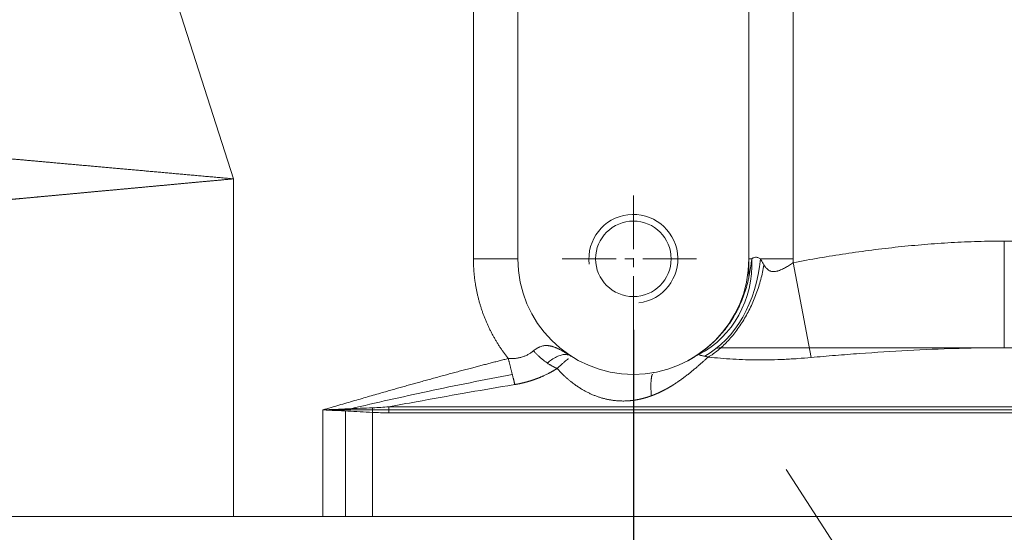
# Model space of a CAD drawing. Header units: millimetres. Extents: x 176 to 9387, y -11044 to -3322.
# Tile 134 of 256: x 6884 to 6995, y -10317 to -10259. Entities that reach past the tile are written whole.
import ezdxf

# ---------------------------------------------------------------- set-up
doc = ezdxf.new("R2010")
doc.units = ezdxf.units.MM
doc.header["$LTSCALE"] = 0.3175
doc.linetypes.add('CENTER2', pattern=[28.575, 19.05, -3.175, 3.175, -3.175])
for name, color, linetype, lineweight in [('1轮廓实线层', 7, 'Continuous', 18), ('2细线层', 4, 'Continuous', 13), ('3中心线层', 1, 'CENTER2', 13), ('7标注层', 4, 'Continuous', 13)]:
    doc.layers.add(name, color=color, linetype=linetype, lineweight=lineweight)
doc.styles.add('PC_TEXTSTYLE', font='ISOCP.SHX', dxfattribs={"width": 0.707, "bigfont": 'GBCBIG.SHX'})
doc.dimstyles.new('GB_LINEAR', dxfattribs={"dimtxt": 3.5, "dimasz": 3.5, "dimexe": 1, "dimexo": 0, "dimgap": 1.5, "dimtad": 1, "dimdsep": 46, "dimtxsty": 'PC_TEXTSTYLE', "dimcen": 0, "dimclrd": 256, "dimclrt": 3, "dimadec": 0, "dimazin": 2, "dimtp": 0.1, "dimtm": 0.1, "dimtfac": 0.71, "dimtdec": 3, "dimtmove": 0, "dimatfit": 3, "dimfxl": 1, "dimtfill": 1, "dimarcsym": 0})

# ---------------------------------------------------------------- blocks, each defined once
blk = doc.blocks.new('*D56')
at = {"layer": '7标注层', "color": 0, "lineweight": -2, "transparency": 16777216}
for p, q in [((6863.38, -10293.87), (6863.38, -10377.87)), ((6953.38, -10293.87), (6953.38, -10377.87))]:
    blk.add_line(p, q, dxfattribs=at)
at = {"layer": '7标注层', "lineweight": -2, "transparency": 16777216}
blk.add_line((6887.88, -10370.87), (6928.88, -10370.87), dxfattribs=at)
at = {"layer": '7标注层', "transparency": 16777216}
for points in [[(6887.88, -10366.79), (6887.88, -10374.96), (6863.38, -10370.87)], [(6928.88, -10374.96), (6928.88, -10366.79), (6953.38, -10370.87)]]:
    blk.add_solid(points, dxfattribs=at)
at = {"layer": 'Defpoints', "color": 0, "transparency": 16777216}
for p in [(6863.38, -10293.87), (6953.38, -10293.87), (6953.38, -10370.87)]:
    blk.add_point(p, dxfattribs=at)
at = {"layer": '7标注层', "color": 3, "transparency": 16777216, "insert": (6908.38, -10348.12), "char_height": 24.5, "attachment_point": 5, "style": 'PC_TEXTSTYLE', "bg_fill": 3, "box_fill_scale": 1.1, "bg_fill_color": 257, "bg_fill_transparency": 0}
blk.add_mtext('90', dxfattribs=at)

msp = doc.modelspace()

# ---------------------------------------------------------------- linework, layer by layer
at = {"layer": '1轮廓实线层'}
for p, q in [((6935.38302, -10285.87479), (6935.38302, -10235.87479)), ((6940.38302, -10285.87479), (6940.38302, -10235.87479)), ((6940.38302, -10285.87479), (6940.38302, -10235.87479)), ((6966.38302, -10235.87479), (6966.38302, -10285.87479)), ((6971.38302, -10235.87479), (6971.38302, -10285.87479)), ((6895.82895, -10237.81686), (6908.38302, -10276.87479)), ((6908.38302, -10314.87479), (6908.38302, -10276.87479)), ((6995.12404, -10295.87479), (6995.12404, -10283.87479)), ((6995.12404, -10283.87479), (7019.58945, -10283.87479)), ((6940.38302, -10285.87479), (6935.38302, -10285.87479)), ((6966.38302, -10285.87479), (6966.38302, -10287.92043)), ((6966.38302, -10285.87479), (6966.71429, -10285.87479)), ((6967.67969, -10285.87479), (6971.38302, -10285.87479)), ((6973.38528, -10296.97814), (6971.37794, -10286.30215)), ((6967.99144, -10295.87479), (7019.58945, -10295.87479)), ((6946.40669, -10296.86221), (6946.4521, -10296.87309)), ((6946.45185, -10296.87293), (6946.45139, -10296.87263)), ((6918.44852, -10314.87479), (6918.44852, -10302.87479)), ((6918.44853, -10302.87479), (6924.03834, -10302.87479)), ((6920.97909, -10314.87479), (6920.97909, -10302.99869)), ((6924.08219, -10302.8748), (7079.73298, -10302.8748)), ((6925.86605, -10302.53059), (7079.82102, -10302.53059)), ((6924.02218, -10314.87479), (6924.02218, -10303.15816)), ((7079.70663, -10303.19943), (6925.85439, -10303.19943)), ((6908.38302, -10314.87479), (6870.40305, -10314.87479)), ((6918.44852, -10314.87479), (6908.38302, -10314.87479)), ((7079.70663, -10314.87479), (6924.02218, -10314.87479))]:
    msp.add_line(p, q, dxfattribs=at)
msp.add_circle((6953.38302, -10285.87479), 4.25, dxfattribs=at)
msp.add_arc((6953.38302, -10285.87479), 13, 180, 0, dxfattribs=at)
for centre, major_axis, ratio, start_param, end_param in [((6955.50934, -10285.87479), (-3.37557, 11.51545), 0.928648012, 3.326243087, 4.44661093), ((6958.79171, -10285.87479), (2.0965, 11.81544), 0.735457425, 3.675186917, 4.842153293), ((6924.20355, -10303.15816), (-0.10179, -1.99741), 0.090566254, 4.455123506, 4.717005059)]:
    msp.add_ellipse(centre, major_axis=major_axis, ratio=ratio, start_param=start_param, end_param=end_param, dxfattribs=at)
for points, degree, knots in [([(6882.12351, -10274.51764), (6882.19381, -10274.52393), (6882.33484, -10274.53655), (6882.54706, -10274.55555), (6882.7606, -10274.57467), (6882.97545, -10274.59391), (6883.19162, -10274.61326), (6883.40911, -10274.63274), (6883.62791, -10274.65234), (6883.84803, -10274.67205), (6884.06947, -10274.69188), (6884.29222, -10274.71184), (6884.51629, -10274.73191), (6884.74168, -10274.75211), (6884.96839, -10274.77242), (6885.19641, -10274.79285), (6885.42576, -10274.8134), (6885.65642, -10274.83407), (6885.8884, -10274.85486), (6886.12171, -10274.87577), (6886.35633, -10274.8968), (6886.59227, -10274.91795), (6886.82953, -10274.93922), (6887.06812, -10274.96061), (6887.30802, -10274.98211), (6887.54924, -10275.00374), (6887.79179, -10275.02549), (6888.03565, -10275.04735), (6888.28084, -10275.06934), (6888.52735, -10275.09144), (6888.77518, -10275.11366), (6889.02433, -10275.13601), (6889.27481, -10275.15847), (6889.5266, -10275.18105), (6889.77972, -10275.20375), (6890.03416, -10275.22658), (6890.28992, -10275.24952), (6890.547, -10275.27258), (6890.80541, -10275.29576), (6891.06514, -10275.31906), (6891.32619, -10275.34248), (6891.58856, -10275.36601), (6891.85225, -10275.38967), (6892.11727, -10275.41345), (6892.38361, -10275.43734), (6892.65127, -10275.46136), (6892.92025, -10275.4855), (6893.19055, -10275.50975), (6893.46217, -10275.53413), (6893.73512, -10275.55862), (6894.00939, -10275.58323), (6894.28497, -10275.60797), (6894.56188, -10275.63282), (6894.84011, -10275.65779), (6895.11966, -10275.68288), (6895.40053, -10275.70809), (6895.68272, -10275.73342), (6895.96623, -10275.75887), (6896.25106, -10275.78444), (6896.53721, -10275.81013), (6896.82468, -10275.83594), (6897.11346, -10275.86187), (6897.40357, -10275.88791), (6897.69499, -10275.91408), (6897.98773, -10275.94037), (6898.28179, -10275.96677), (6898.57716, -10275.9933), (6898.87385, -10276.01994), (6899.17185, -10276.04671), (6899.47117, -10276.07359), (6899.77181, -10276.10059), (6900.07376, -10276.12771), (6900.37702, -10276.15496), (6900.68159, -10276.18232), (6900.98748, -10276.2098), (6901.29468, -10276.2374), (6901.60319, -10276.26512), (6901.91301, -10276.29296), (6902.22414, -10276.32092), (6902.53658, -10276.34899), (6902.85033, -10276.37719), (6903.16539, -10276.40551), (6903.48175, -10276.43395), (6903.79942, -10276.4625), (6904.1184, -10276.49118), (6904.43868, -10276.51997), (6904.76026, -10276.54889), (6905.08315, -10276.57792), (6905.40733, -10276.60707), (6905.73282, -10276.63635), (6906.05961, -10276.66574), (6906.3877, -10276.69525), (6906.71709, -10276.72488), (6907.04777, -10276.75463), (6907.37975, -10276.7845), (6907.71302, -10276.81449), (6908.04759, -10276.8446), (6908.27106, -10276.86472), (6908.38302, -10276.87479)], 3, [0, 0, 0, 0, 0.008086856, 0.016222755, 0.024407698, 0.032641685, 0.040924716, 0.049256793, 0.057637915, 0.066068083, 0.074547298, 0.083075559, 0.091652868, 0.100279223, 0.108954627, 0.117679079, 0.12645258, 0.13527513, 0.144146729, 0.153067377, 0.162037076, 0.171055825, 0.180123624, 0.189240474, 0.198406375, 0.207621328, 0.216885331, 0.226198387, 0.235560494, 0.244971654, 0.254431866, 0.26394113, 0.273499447, 0.283106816, 0.292763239, 0.302468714, 0.312223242, 0.322026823, 0.331879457, 0.341781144, 0.351731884, 0.361731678, 0.371780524, 0.381878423, 0.392025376, 0.402221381, 0.412466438, 0.422760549, 0.433103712, 0.443495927, 0.453937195, 0.464427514, 0.474966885, 0.485555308, 0.496192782, 0.506879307, 0.517614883, 0.528399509, 0.539233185, 0.550115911, 0.561047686, 0.57202851, 0.583058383, 0.594137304, 0.605265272, 0.616442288, 0.627668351, 0.638943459, 0.650267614, 0.661640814, 0.673063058, 0.684534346, 0.696054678, 0.707624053, 0.719242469, 0.730909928, 0.742626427, 0.754391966, 0.766206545, 0.778070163, 0.789982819, 0.801944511, 0.813955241, 0.826015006, 0.838123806, 0.85028164, 0.862488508, 0.874744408, 0.887049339, 0.899403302, 0.911806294, 0.924258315, 0.936759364, 0.949309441, 0.961908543, 0.974556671, 0.987253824, 1, 1, 1, 1]), ([(6908.38302, -10276.87479), (6908.31047, -10276.88151), (6908.16559, -10276.89492), (6907.94862, -10276.915), (6907.73233, -10276.93502), (6907.51671, -10276.95498), (6907.30176, -10276.97488), (6907.0875, -10276.99471), (6906.87391, -10277.01447), (6906.661, -10277.03418), (6906.44877, -10277.05382), (6906.23721, -10277.0734), (6906.02634, -10277.09291), (6905.81614, -10277.11236), (6905.60663, -10277.13175), (6905.39779, -10277.15107), (6905.18963, -10277.17033), (6904.98215, -10277.18953), (6904.77536, -10277.20866), (6904.56924, -10277.22773), (6904.36381, -10277.24674), (6904.15905, -10277.26568), (6903.95498, -10277.28456), (6903.75159, -10277.30338), (6903.54888, -10277.32214), (6903.34685, -10277.34083), (6903.14551, -10277.35945), (6902.94484, -10277.37802), (6902.74486, -10277.39652), (6902.54557, -10277.41495), (6902.34695, -10277.43333), (6902.14902, -10277.45164), (6901.95177, -10277.46989), (6901.75521, -10277.48807), (6901.55933, -10277.50619), (6901.36413, -10277.52425), (6901.16962, -10277.54224), (6900.97579, -10277.56017), (6900.78265, -10277.57804), (6900.59019, -10277.59584), (6900.39841, -10277.61358), (6900.20732, -10277.63126), (6900.01692, -10277.64887), (6899.8272, -10277.66642), (6899.63816, -10277.68391), (6899.44981, -10277.70133), (6899.26215, -10277.71869), (6899.07517, -10277.73599), (6898.88887, -10277.75322), (6898.70326, -10277.77039), (6898.51834, -10277.7875), (6898.33411, -10277.80455), (6898.15056, -10277.82153), (6897.96769, -10277.83844), (6897.78551, -10277.8553), (6897.60402, -10277.87209), (6897.42321, -10277.88881), (6897.2431, -10277.90548), (6897.06366, -10277.92208), (6896.88492, -10277.93861), (6896.70685, -10277.95509), (6896.52948, -10277.9715), (6896.35279, -10277.98784), (6896.17679, -10278.00413), (6896.00148, -10278.02035), (6895.82685, -10278.03651), (6895.65291, -10278.0526), (6895.47966, -10278.06863), (6895.30709, -10278.0846), (6895.13521, -10278.1005), (6894.96402, -10278.11634), (6894.79351, -10278.13212), (6894.62369, -10278.14783), (6894.45456, -10278.16348), (6894.28611, -10278.17907), (6894.11835, -10278.19459), (6893.95128, -10278.21005), (6893.7849, -10278.22545), (6893.6192, -10278.24078), (6893.45419, -10278.25605), (6893.28986, -10278.27126), (6893.12622, -10278.2864), (6892.96327, -10278.30148), (6892.80101, -10278.3165), (6892.63943, -10278.33145), (6892.47854, -10278.34634), (6892.31833, -10278.36117), (6892.15881, -10278.37593), (6891.99998, -10278.39063), (6891.84184, -10278.40527), (6891.68438, -10278.41984), (6891.52761, -10278.43435), (6891.37152, -10278.4488), (6891.21612, -10278.46318), (6891.06141, -10278.4775), (6890.90738, -10278.49176), (6890.75404, -10278.50595), (6890.60139, -10278.52008), (6890.44942, -10278.53415), (6890.29814, -10278.54815), (6890.14754, -10278.56209), (6889.99763, -10278.57597), (6889.8484, -10278.58978), (6889.69987, -10278.60353), (6889.55201, -10278.61722), (6889.40484, -10278.63084), (6889.25836, -10278.6444), (6889.11256, -10278.6579), (6888.96745, -10278.67133), (6888.82302, -10278.6847), (6888.67928, -10278.69801), (6888.53623, -10278.71125), (6888.39385, -10278.72443), (6888.25217, -10278.73755), (6888.11116, -10278.7506), (6887.97085, -10278.76359), (6887.83121, -10278.77652), (6887.69226, -10278.78938), (6887.554, -10278.80218), (6887.41642, -10278.81492), (6887.27952, -10278.82759), (6887.14331, -10278.8402), (6887.00778, -10278.85275), (6886.87294, -10278.86523), (6886.73878, -10278.87765), (6886.6053, -10278.89001), (6886.4725, -10278.9023), (6886.34039, -10278.91453), (6886.20897, -10278.9267), (6886.07822, -10278.9388), (6885.94816, -10278.95084), (6885.81878, -10278.96282), (6885.69008, -10278.97473), (6885.56207, -10278.98658), (6885.43474, -10278.99836), (6885.30809, -10279.01009), (6885.18212, -10279.02175), (6885.05684, -10279.03334), (6884.93223, -10279.04488), (6884.80831, -10279.05635), (6884.68507, -10279.06775), (6884.56251, -10279.0791), (6884.44064, -10279.09038), (6884.31944, -10279.10159), (6884.19893, -10279.11275), (6884.07909, -10279.12384), (6883.95994, -10279.13486), (6883.84147, -10279.14582), (6883.72367, -10279.15672), (6883.60656, -10279.16756), (6883.49013, -10279.17833), (6883.37438, -10279.18904), (6883.25931, -10279.19969), (6883.14491, -10279.21027), (6883.0312, -10279.22079), (6882.91817, -10279.23125), (6882.80582, -10279.24164), (6882.69414, -10279.25197), (6882.58315, -10279.26224), (6882.47283, -10279.27244), (6882.36319, -10279.28258), (6882.25423, -10279.29266), (6882.18182, -10279.29935), (6882.14573, -10279.30269)], 3, [0, 0, 0, 0, 0.008263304, 0.016500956, 0.024712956, 0.032899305, 0.041060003, 0.049195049, 0.057304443, 0.065388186, 0.073446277, 0.081478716, 0.089485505, 0.097466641, 0.105422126, 0.11335196, 0.121256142, 0.129134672, 0.136987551, 0.144814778, 0.152616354, 0.160392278, 0.16814255, 0.175867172, 0.183566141, 0.191239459, 0.198887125, 0.20650914, 0.214105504, 0.221676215, 0.229221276, 0.236740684, 0.244234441, 0.251702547, 0.259145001, 0.266561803, 0.273952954, 0.281318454, 0.288658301, 0.295972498, 0.303261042, 0.310523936, 0.317761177, 0.324972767, 0.332158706, 0.339318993, 0.346453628, 0.353562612, 0.360645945, 0.367703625, 0.374735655, 0.381742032, 0.388722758, 0.395677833, 0.402607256, 0.409511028, 0.416389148, 0.423241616, 0.430068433, 0.436869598, 0.443645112, 0.450394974, 0.457119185, 0.463817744, 0.470490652, 0.477137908, 0.483759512, 0.490355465, 0.496925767, 0.503470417, 0.509989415, 0.516482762, 0.522950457, 0.529392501, 0.535808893, 0.542199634, 0.548564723, 0.55490416, 0.561217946, 0.567506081, 0.573768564, 0.580005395, 0.586216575, 0.592402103, 0.59856198, 0.604696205, 0.610804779, 0.616887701, 0.622944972, 0.628976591, 0.634982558, 0.640962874, 0.646917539, 0.652846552, 0.658749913, 0.664627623, 0.670479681, 0.676306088, 0.682106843, 0.687881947, 0.693631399, 0.6993552, 0.705053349, 0.710725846, 0.716372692, 0.721993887, 0.72758943, 0.733159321, 0.738703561, 0.744222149, 0.749715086, 0.755182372, 0.760624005, 0.766039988, 0.771430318, 0.776794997, 0.782134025, 0.787447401, 0.792735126, 0.797997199, 0.80323362, 0.80844439, 0.813629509, 0.818788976, 0.823922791, 0.829030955, 0.834113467, 0.839170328, 0.844201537, 0.849207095, 0.854187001, 0.859141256, 0.864069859, 0.868972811, 0.873850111, 0.87870176, 0.883527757, 0.888328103, 0.893102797, 0.897851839, 0.90257523, 0.90727297, 0.911945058, 0.916591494, 0.921212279, 0.925807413, 0.930376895, 0.934920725, 0.939438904, 0.943931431, 0.948398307, 0.952839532, 0.957255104, 0.961645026, 0.966009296, 0.970347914, 0.974660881, 0.978948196, 0.98320986, 0.987445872, 0.991656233, 0.995840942, 1, 1, 1, 1]), ([(6971.37796, -10286.30214), (6973.33977, -10285.93328), (6975.3051, -10285.59878), (6979.24377, -10285.00826), (6981.21711, -10284.75221), (6984.18403, -10284.43567), (6985.17416, -10284.34142), (6987.15689, -10284.17719), (6988.14949, -10284.10719), (6990.13737, -10283.99337), (6991.13265, -10283.94954), (6993.12611, -10283.89026), (6994.12429, -10283.87479), (6995.12404, -10283.87479)], 3, [0, 0, 0, 0, 0.25, 0.25, 0.5, 0.5, 0.625, 0.625, 0.75, 0.75, 0.875, 0.875, 1, 1, 1, 1]), ([(6939.30684, -10297.09358), (6938.36763, -10295.91502), (6937.63757, -10294.59723), (6936.89711, -10293.26067), (6935.88778, -10290.3751), (6935.63352, -10288.86736), (6935.38311, -10287.38234), (6935.38302, -10285.87479)], 2, [0, 0, 0, 0.25, 0.25, 0.5, 0.75, 0.75, 1, 1, 1]), ([(6959.45674, -10297.3687), (6959.46084, -10297.36653), (6959.46698, -10297.36328), (6959.47415, -10297.35949), (6959.47722, -10297.35786), (6959.47927, -10297.35677), (6959.4803, -10297.35622), (6959.4896, -10297.35128), (6959.49788, -10297.34687), (6959.52269, -10297.33363), (6959.53921, -10297.32476), (6959.58869, -10297.29807), (6959.62159, -10297.28015), (6959.71998, -10297.22599), (6959.78518, -10297.18938), (6959.97962, -10297.07801), (6960.10769, -10297.00174), (6960.48728, -10296.76691), (6960.73419, -10296.60235), (6961.21589, -10296.25747), (6961.68546, -10295.89682), (6962.13079, -10295.50474), (6962.4556, -10295.19877), (6962.6157, -10295.0428), (6962.77232, -10294.88232), (6962.87595, -10294.77433), (6962.92742, -10294.71977), (6963.18218, -10294.44515), (6963.37746, -10294.2198), (6963.75141, -10293.7582), (6964.10878, -10293.28569), (6964.43353, -10292.7918), (6964.74208, -10292.28736), (6964.88825, -10292.02985), (6965.09532, -10291.63569), (6965.1958, -10291.43663), (6965.29168, -10291.23461), (6965.35458, -10291.09927), (6965.38554, -10291.03121), (6965.53741, -10290.6901), (6965.64944, -10290.41479), (6965.85544, -10289.85972), (6965.9494, -10289.57996), (6966.12009, -10289.01647), (6966.19681, -10288.73274), (6966.29983, -10288.30472), (6966.33217, -10288.16165), (6966.39306, -10287.87485), (6966.42161, -10287.73112), (6966.47526, -10287.44323), (6966.50037, -10287.29906), (6966.54767, -10287.01062), (6966.56986, -10286.86635), (6966.6017, -10286.6503), (6966.61206, -10286.57842), (6966.63246, -10286.43535), (6966.6425, -10286.36412), (6966.66254, -10286.22249), (6966.67255, -10286.15209), (6966.69295, -10286.01244), (6966.70334, -10285.9432), (6966.71429, -10285.87479)], 3, [0, 0, 0, 0, 0.000976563, 0.001464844, 0.001708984, 0.001708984, 0.001953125, 0.001953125, 0.00390625, 0.00390625, 0.0078125, 0.0078125, 0.015625, 0.015625, 0.03125, 0.03125, 0.0625, 0.0625, 0.125, 0.125, 0.1875, 0.25, 0.25, 0.28125, 0.296875, 0.296875, 0.3125, 0.3125, 0.375, 0.375, 0.4375, 0.5, 0.5, 0.5625, 0.5625, 0.59375, 0.609375, 0.609375, 0.625, 0.625, 0.6875, 0.6875, 0.75, 0.75, 0.8125, 0.8125, 0.84375, 0.84375, 0.875, 0.875, 0.90625, 0.90625, 0.9375, 0.9375, 0.953125, 0.953125, 0.96875, 0.96875, 0.984375, 0.984375, 1, 1, 1, 1]), ([(6966.71429, -10285.87479), (6966.74114, -10285.84803), (6966.76976, -10285.82337), (6966.81557, -10285.79049), (6966.83132, -10285.78021), (6966.86384, -10285.76117), (6966.88063, -10285.7524), (6966.96664, -10285.71295), (6967.04219, -10285.69536), (6967.14545, -10285.69347), (6967.17709, -10285.69441), (6967.20975, -10285.69766), (6967.23174, -10285.70036), (6967.24287, -10285.70197), (6967.29881, -10285.7113), (6967.34448, -10285.72283), (6967.48404, -10285.76891), (6967.58044, -10285.81491), (6967.67969, -10285.87479)], 3, [0, 0, 0, 0, 0.125, 0.125, 0.1875, 0.1875, 0.25, 0.25, 0.5, 0.5, 0.5625, 0.59375, 0.59375, 0.625, 0.625, 0.75, 0.75, 1, 1, 1, 1]), ([(6967.67969, -10285.87479), (6967.74797, -10285.98367), (6967.81524, -10286.09589), (6967.94875, -10286.32482), (6968.01499, -10286.44157), (6968.08096, -10286.56009)], 3, [0, 0, 0, 0, 0.5, 0.5, 1, 1, 1, 1]), ([(6968.08096, -10286.56008), (6968.1191, -10286.62859), (6968.15953, -10286.69474), (6968.24658, -10286.82101), (6968.29319, -10286.88114), (6968.3694, -10286.96549), (6968.39594, -10286.99269), (6968.45071, -10287.04414), (6968.479, -10287.06847), (6968.56683, -10287.13694), (6968.62935, -10287.17656), (6968.71346, -10287.21738), (6968.73063, -10287.22513), (6968.76526, -10287.23958), (6968.81766, -10287.25973), (6968.94318, -10287.29622), (6969.05627, -10287.31009), (6969.15352, -10287.31272), (6969.1731, -10287.3128), (6969.21216, -10287.31209), (6969.27076, -10287.30977), (6969.32937, -10287.30385), (6969.44667, -10287.28779), (6969.52494, -10287.27145), (6969.62298, -10287.2454), (6969.6426, -10287.23991), (6969.68186, -10287.22838), (6969.70151, -10287.22234), (6969.7602, -10287.20356), (6969.79905, -10287.19013), (6969.91491, -10287.14748), (6969.99123, -10287.1159), (6970.14255, -10287.0479), (6970.21755, -10287.01148), (6970.3666, -10286.93478), (6970.44065, -10286.89451), (6970.55122, -10286.83179), (6970.58802, -10286.81048), (6970.66137, -10286.76723), (6970.7709, -10286.70147), (6970.8792, -10286.63339), (6971.09459, -10286.49486), (6971.2366, -10286.39935), (6971.37794, -10286.30215)], 3, [0, 0, 0, 0, 0.0625, 0.0625, 0.125, 0.125, 0.15625, 0.15625, 0.1875, 0.1875, 0.25, 0.25, 0.265625, 0.265625, 0.28125, 0.3125, 0.375, 0.375, 0.390625, 0.390625, 0.40625, 0.4375, 0.4375, 0.5, 0.5, 0.515625, 0.515625, 0.53125, 0.53125, 0.5625, 0.5625, 0.625, 0.625, 0.6875, 0.6875, 0.75, 0.75, 0.78125, 0.78125, 0.8125, 0.875, 0.875, 1, 1, 1, 1]), ([(6961.81634, -10296.92856), (6962.18807, -10296.7046), (6962.55453, -10296.44559), (6963.26975, -10295.86253), (6963.61852, -10295.53848), (6964.29155, -10294.83165), (6964.61581, -10294.44888), (6965.23351, -10293.63209), (6965.52694, -10293.19808), (6966.07725, -10292.28728), (6966.33412, -10291.81049), (6966.80629, -10290.82346), (6967.02158, -10290.31322), (6967.40639, -10289.26922), (6967.5759, -10288.73548), (6967.86584, -10287.65492), (6967.98626, -10287.1081), (6968.08096, -10286.56009)], 3, [0, 0, 0, 0, 0.125, 0.125, 0.25, 0.25, 0.375, 0.375, 0.5, 0.5, 0.625, 0.625, 0.75, 0.75, 0.875, 0.875, 1, 1, 1, 1]), ([(6942.14172, -10296.22621), (6942.05734, -10296.29649), (6941.96807, -10296.36461), (6941.77985, -10296.49473), (6941.68088, -10296.55671), (6941.47364, -10296.67277), (6941.36535, -10296.72682), (6941.14009, -10296.82539), (6941.02312, -10296.8699), (6940.78143, -10296.94802), (6940.65673, -10296.98164), (6940.40074, -10297.03699), (6940.26947, -10297.05875), (6940.00175, -10297.0899), (6939.8653, -10297.09928), (6939.58858, -10297.10567), (6939.44831, -10297.10264), (6939.30684, -10297.09358)], 3, [0, 0, 0, 0, 0.125, 0.125, 0.25, 0.25, 0.375, 0.375, 0.5, 0.5, 0.625, 0.625, 0.75, 0.75, 0.875, 0.875, 1, 1, 1, 1]), ([(6946.22781, -10296.73224), (6946.21578, -10296.72472), (6946.18944, -10296.70827), (6946.14885, -10296.68299), (6946.10606, -10296.65642), (6946.0634, -10296.63001), (6946.02087, -10296.60378), (6945.97848, -10296.57772), (6945.9362, -10296.55185), (6945.89406, -10296.52617), (6945.85203, -10296.5007), (6945.81013, -10296.47542), (6945.76834, -10296.45036), (6945.72668, -10296.42552), (6945.65754, -10296.38455), (6945.56142, -10296.32837), (6945.43888, -10296.2585), (6945.31756, -10296.19128), (6945.19931, -10296.12795), (6945.08537, -10296.06909), (6944.97709, -10296.01527), (6944.87412, -10295.9663), (6944.77198, -10295.92014), (6944.66948, -10295.87653), (6944.56527, -10295.83513), (6944.46269, -10295.7975), (6944.3617, -10295.76368), (6944.26224, -10295.73372), (6944.16428, -10295.70766), (6944.06777, -10295.68555), (6943.97267, -10295.66739), (6943.87897, -10295.65321), (6943.78664, -10295.64303), (6943.65753, -10295.63429), (6943.49204, -10295.63487), (6943.29051, -10295.65651), (6943.09172, -10295.6993), (6942.94798, -10295.74628), (6942.85822, -10295.78181), (6942.82108, -10295.79733), (6942.78388, -10295.81371), (6942.74661, -10295.83096), (6942.70928, -10295.84906), (6942.67187, -10295.86803), (6942.6344, -10295.88787), (6942.59686, -10295.90858), (6942.55925, -10295.93016), (6942.52157, -10295.95262), (6942.48383, -10295.97597), (6942.44603, -10296.0002), (6942.40816, -10296.02531), (6942.37023, -10296.05131), (6942.33225, -10296.07821), (6942.29422, -10296.10599), (6942.25614, -10296.13468), (6942.21801, -10296.16427), (6942.17984, -10296.19471), (6942.15445, -10296.21569), (6942.14172, -10296.22621)], 3, [0, 0, 0, 0, 0.008523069, 0.018693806, 0.02885433, 0.039004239, 0.04914321, 0.059270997, 0.069387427, 0.079492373, 0.089585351, 0.099665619, 0.109732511, 0.119785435, 0.129823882, 0.159841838, 0.189668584, 0.219300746, 0.248730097, 0.276555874, 0.303103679, 0.328371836, 0.35235841, 0.378418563, 0.404066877, 0.429306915, 0.45414337, 0.478579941, 0.502621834, 0.526276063, 0.549551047, 0.572454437, 0.594993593, 0.617177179, 0.666925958, 0.71588122, 0.764166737, 0.811910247, 0.8209859, 0.830090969, 0.839226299, 0.848392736, 0.857591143, 0.866822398, 0.876087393, 0.885387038, 0.894722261, 0.904094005, 0.913503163, 0.922950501, 0.932436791, 0.941962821, 0.951529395, 0.961137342, 0.970787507, 0.980480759, 0.990217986, 1, 1, 1, 1]), ([(6963.23209, -10295.88234), (6963.27993, -10295.88132), (6963.3284, -10295.88044), (6963.97352, -10295.8703), (6964.63355, -10295.87597), (6966.07111, -10295.87879), (6966.8164, -10295.87598), (6967.64757, -10295.87488), (6967.70634, -10295.87483), (6967.76517, -10295.8748)], 3, [0, 0, 0, 0, 0.038149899, 0.038149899, 0.501480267, 0.501480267, 0.964810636, 0.964810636, 1, 1, 1, 1]), ([(6995.12404, -10295.87479), (6994.22156, -10295.87479), (6993.31879, -10295.88225), (6991.51259, -10295.9105), (6990.60915, -10295.93129), (6987.89766, -10296.01164), (6986.08844, -10296.08912), (6982.46615, -10296.28325), (6980.65307, -10296.39993), (6977.93009, -10296.5994), (6977.02188, -10296.66998), (6975.20425, -10296.81862), (6974.29494, -10296.89668), (6973.38528, -10296.97814)], 3, [0, 0, 0, 0, 0.125, 0.125, 0.25, 0.25, 0.5, 0.5, 0.75, 0.75, 0.875, 0.875, 1, 1, 1, 1]), ([(6918.44852, -10302.87479), (6924.61911, -10301.05609), (6929.4703, -10299.70843), (6934.71506, -10298.25144), (6939.30684, -10297.09358)], 2, [0, 0, 0, 0.5, 0.5, 1, 1, 1]), ([(6946.44725, -10296.87004), (6946.38561, -10296.83149), (6946.32143, -10296.79694), (6946.19016, -10296.73818), (6946.12203, -10296.71369), (6945.91353, -10296.65698), (6945.76904, -10296.64124), (6945.46407, -10296.65461), (6945.30223, -10296.6842), (6944.96461, -10296.79002), (6944.78965, -10296.86557), (6944.42445, -10297.06331), (6944.23274, -10297.18685), (6943.92678, -10297.41371), (6943.81308, -10297.50415), (6943.69823, -10297.60165)], 3, [0, 0, 0, 0, 0.087451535, 0.087451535, 0.177216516, 0.177216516, 0.356746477, 0.356746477, 0.536276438, 0.536276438, 0.7158064, 0.7158064, 0.895336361, 0.895336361, 1, 1, 1, 1]), ([(6944.80852, -10298.21468), (6944.82481, -10298.19926), (6944.94287, -10298.08789), (6945.15218, -10297.89478), (6945.41773, -10297.65743), (6945.65606, -10297.4501), (6945.86833, -10297.26965), (6945.9946, -10297.16441), (6946.05463, -10297.11485), (6946.06167, -10297.10905)], 3, [0, 0, 0, 0, 0.029486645, 0.214748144, 0.395626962, 0.57886094, 0.76960244, 0.972517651, 1, 1, 1, 1]), ([(6946.4521, -10296.87309), (6946.43752, -10296.8639), (6946.40837, -10296.84553), (6946.36479, -10296.81811), (6946.32133, -10296.79081), (6946.27801, -10296.76364), (6946.24686, -10296.74415), (6946.23015, -10296.7337), (6946.22781, -10296.73224)], 3, [0, 0, 0, 0, 0.193972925, 0.387829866, 0.581553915, 0.775129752, 0.968543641, 1, 1, 1, 1]), ([(6955.40604, -10301.29043), (6955.41735, -10301.2863), (6955.44003, -10301.278), (6955.47408, -10301.26538), (6955.50823, -10301.2526), (6955.54249, -10301.23964), (6955.57686, -10301.2265), (6955.61133, -10301.2132), (6955.6459, -10301.19971), (6955.68058, -10301.18605), (6955.71537, -10301.17222), (6955.75026, -10301.1582), (6955.78525, -10301.14401), (6955.82034, -10301.12964), (6955.85554, -10301.11509), (6955.89084, -10301.10035), (6955.92624, -10301.08544), (6955.96174, -10301.07034), (6955.99735, -10301.05506), (6956.03305, -10301.0396), (6956.06886, -10301.02395), (6956.10477, -10301.00812), (6956.14078, -10300.9921), (6956.17689, -10300.97589), (6956.21309, -10300.9595), (6956.2494, -10300.94291), (6956.28581, -10300.92614), (6956.32231, -10300.90917), (6956.35891, -10300.89202), (6956.39562, -10300.87467), (6956.43241, -10300.85714), (6956.46931, -10300.8394), (6956.5063, -10300.82148), (6956.54339, -10300.80336), (6956.58057, -10300.78504), (6956.61785, -10300.76653), (6956.65522, -10300.74782), (6956.69269, -10300.72892), (6956.73025, -10300.70982), (6956.76791, -10300.69052), (6956.80566, -10300.67101), (6956.8435, -10300.65131), (6956.88143, -10300.63141), (6956.91945, -10300.61131), (6956.95756, -10300.591), (6956.99577, -10300.57049), (6957.03406, -10300.54978), (6957.07244, -10300.52887), (6957.11091, -10300.50774), (6957.14947, -10300.48642), (6957.18812, -10300.46488), (6957.22685, -10300.44314), (6957.26566, -10300.4212), (6957.30456, -10300.39904), (6957.34355, -10300.37668), (6957.38262, -10300.3541), (6957.42177, -10300.33132), (6957.461, -10300.30833), (6957.50032, -10300.28513), (6957.53971, -10300.26171), (6957.57918, -10300.23809), (6957.61873, -10300.21425), (6957.65836, -10300.1902), (6957.69806, -10300.16594), (6957.73784, -10300.14147), (6957.77769, -10300.11678), (6957.81762, -10300.09188), (6957.85762, -10300.06677), (6957.89768, -10300.04144), (6957.93782, -10300.01589), (6957.97803, -10299.99014), (6958.00744, -10299.97114), (6958.0292, -10299.9571), (6958.04631, -10299.94606), (6958.07262, -10299.92903), (6958.10811, -10299.90599), (6958.15276, -10299.87685), (6958.23644, -10299.82195), (6958.3519, -10299.74498), (6958.47876, -10299.65816), (6958.58901, -10299.58105), (6958.69067, -10299.50882), (6958.84738, -10299.39562), (6959.00505, -10299.27911), (6959.19004, -10299.13966), (6959.35134, -10299.01665), (6959.52904, -10298.8781), (6959.68857, -10298.7515), (6959.83026, -10298.63726), (6959.95448, -10298.53577), (6960.06162, -10298.4473), (6960.23675, -10298.30171), (6960.47245, -10298.10294), (6960.7571, -10297.85786), (6961.02348, -10297.62538), (6961.27595, -10297.4036), (6961.51709, -10297.19103), (6961.67335, -10297.05356), (6961.75765, -10296.97979), (6961.77734, -10296.96257), (6961.79695, -10296.94546), (6961.80994, -10296.93414), (6961.81643, -10296.92849)], 3, [0, 0, 0, 0, 0.004229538, 0.008476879, 0.012742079, 0.017025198, 0.021326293, 0.025645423, 0.029982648, 0.034338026, 0.038711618, 0.043103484, 0.047513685, 0.051942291, 0.056389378, 0.060855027, 0.065339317, 0.069842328, 0.074364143, 0.078904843, 0.083464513, 0.088043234, 0.092641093, 0.097258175, 0.101894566, 0.106550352, 0.111225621, 0.115920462, 0.120634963, 0.125369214, 0.130123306, 0.134897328, 0.139691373, 0.144505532, 0.149339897, 0.154194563, 0.159069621, 0.163965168, 0.168881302, 0.173818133, 0.178775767, 0.183754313, 0.188753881, 0.193774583, 0.198816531, 0.203879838, 0.208964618, 0.214070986, 0.21919906, 0.224348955, 0.22952079, 0.234714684, 0.239930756, 0.245169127, 0.250429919, 0.255713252, 0.26101925, 0.266348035, 0.271699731, 0.277074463, 0.282472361, 0.287893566, 0.293338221, 0.29880647, 0.30429846, 0.309814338, 0.315354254, 0.320918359, 0.326506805, 0.332119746, 0.337757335, 0.343419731, 0.344532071, 0.346939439, 0.350644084, 0.35564951, 0.361960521, 0.3695833, 0.391235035, 0.411418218, 0.424597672, 0.439576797, 0.456377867, 0.494571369, 0.511029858, 0.541498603, 0.569599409, 0.595275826, 0.618473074, 0.639136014, 0.657213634, 0.67266142, 0.728733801, 0.780884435, 0.828902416, 0.88159536, 0.932586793, 0.981747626, 0.986308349, 0.990870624, 0.995434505, 1, 1, 1, 1]), ([(6959.4568, -10297.36867), (6959.5882, -10297.2988), (6959.89019, -10297.13408), (6960.37999, -10296.84463), (6960.81462, -10296.56606), (6960.96096, -10296.46882), (6960.97094, -10296.46359), (6960.97015, -10296.46432)], 3, [0, 0, 0, 0, 0.166719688, 0.399388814, 0.710749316, 0.939863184, 1, 1, 1, 1]), ([(6960.81622, -10296.68609), (6960.8148, -10296.68512), (6960.81343, -10296.68415), (6960.80654, -10296.67902), (6960.80203, -10296.67478), (6960.79144, -10296.66194), (6960.78823, -10296.65318), (6960.78665, -10296.63579), (6960.78826, -10296.62716), (6960.79094, -10296.61894)], 3, [0, 0, 0, 0, 0.044898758, 0.044898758, 0.235919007, 0.235919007, 0.617959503, 0.617959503, 1, 1, 1, 1]), ([(6961.40653, -10296.83196), (6961.3485, -10296.81964), (6961.29373, -10296.80842), (6961.19135, -10296.78767), (6961.14374, -10296.77814), (6961.07832, -10296.76465), (6961.05751, -10296.76028), (6961.01802, -10296.75173), (6960.99929, -10296.74754), (6960.94698, -10296.73522), (6960.91716, -10296.72733), (6960.88568, -10296.71733), (6960.87942, -10296.71523), (6960.87351, -10296.71313)], 3, [0, 0, 0, 0, 0.23444607, 0.23444607, 0.468892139, 0.468892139, 0.586115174, 0.586115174, 0.703338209, 0.703338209, 0.937784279, 0.937784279, 1, 1, 1, 1]), ([(6961.81634, -10296.92856), (6961.74287, -10296.90937), (6961.67179, -10296.89186), (6961.53495, -10296.8598), (6961.4692, -10296.84526), (6961.40653, -10296.83196)], 3, [0, 0, 0, 0, 0.5, 0.5, 1, 1, 1, 1]), ([(6973.38528, -10296.97814), (6972.88174, -10297.02323), (6972.3803, -10297.06344), (6971.63084, -10297.11554), (6971.38144, -10297.13154), (6970.88366, -10297.16065), (6970.63547, -10297.17376), (6969.89291, -10297.20858), (6969.40055, -10297.2258), (6968.42102, -10297.24761), (6967.93386, -10297.25221), (6967.20704, -10297.24938), (6966.96542, -10297.24681), (6966.48353, -10297.23842), (6966.24314, -10297.2326), (6965.52532, -10297.21029), (6965.05099, -10297.18897), (6964.11114, -10297.13406), (6963.64563, -10297.10047), (6962.72393, -10297.02224), (6962.26775, -10296.97759), (6961.81647, -10296.9284)], 3, [0, 0, 0, 0, 0.125, 0.125, 0.1875, 0.1875, 0.25, 0.25, 0.375, 0.375, 0.5, 0.5, 0.5625, 0.5625, 0.625, 0.625, 0.75, 0.75, 0.875, 0.875, 1, 1, 1, 1]), ([(6940.04491, -10300.02063), (6940.06303, -10300.0176), (6940.09927, -10300.01154), (6940.15363, -10300.00216), (6940.208, -10299.99258), (6940.26239, -10299.98277), (6940.31679, -10299.97273), (6940.37121, -10299.96246), (6940.42562, -10299.95195), (6940.48004, -10299.94121), (6940.53446, -10299.93023), (6940.58888, -10299.91902), (6940.64329, -10299.90756), (6940.69769, -10299.89586), (6940.75207, -10299.88393), (6940.80644, -10299.87175), (6940.86079, -10299.85934), (6940.91511, -10299.84668), (6940.96941, -10299.83378), (6941.02368, -10299.82065), (6941.07791, -10299.80727), (6941.13211, -10299.79365), (6941.18626, -10299.77979), (6941.24037, -10299.76568), (6941.29442, -10299.75133), (6941.34843, -10299.73674), (6941.40238, -10299.7219), (6941.45626, -10299.70682), (6941.51009, -10299.69149), (6941.56384, -10299.67593), (6941.61753, -10299.66012), (6941.67114, -10299.64408), (6941.72467, -10299.6278), (6941.77813, -10299.61128), (6941.83149, -10299.59454), (6941.88477, -10299.57756), (6941.93796, -10299.56035), (6941.99105, -10299.54291), (6942.04403, -10299.52524), (6942.09692, -10299.50735), (6942.14969, -10299.48923), (6942.20235, -10299.47089), (6942.25489, -10299.45233), (6942.30732, -10299.43356), (6942.35962, -10299.41457), (6942.41181, -10299.39536), (6942.46386, -10299.37595), (6942.51578, -10299.35633), (6942.56758, -10299.33651), (6942.61924, -10299.31649), (6942.67075, -10299.29627), (6942.72213, -10299.27586), (6942.79124, -10299.24806), (6942.88001, -10299.21177), (6942.99019, -10299.16569), (6943.10579, -10299.11605), (6943.22653, -10299.06269), (6943.35706, -10299.00323), (6943.49234, -10298.93944), (6943.62769, -10298.87345), (6943.75404, -10298.81009), (6943.85369, -10298.75894), (6943.93007, -10298.71913), (6943.98625, -10298.68949), (6944.04289, -10298.65927), (6944.09996, -10298.62846), (6944.15743, -10298.59707), (6944.21529, -10298.56509), (6944.27349, -10298.53254), (6944.33201, -10298.49941), (6944.39084, -10298.46572), (6944.44994, -10298.43146), (6944.50928, -10298.39665), (6944.56885, -10298.36129), (6944.62862, -10298.32539), (6944.68854, -10298.28896), (6944.74864, -10298.25202), (6944.78849, -10298.22717), (6944.80852, -10298.21468)], 3, [0, 0, 0, 0, 0.01053581, 0.021080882, 0.031634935, 0.042197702, 0.052768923, 0.063348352, 0.073935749, 0.084530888, 0.095133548, 0.105743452, 0.116360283, 0.126983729, 0.137613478, 0.148249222, 0.158890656, 0.169537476, 0.180189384, 0.19084608, 0.20150727, 0.212172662, 0.222841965, 0.233514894, 0.244191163, 0.254870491, 0.265552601, 0.276237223, 0.286924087, 0.297612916, 0.308303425, 0.318995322, 0.329688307, 0.340382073, 0.351076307, 0.361770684, 0.372464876, 0.383158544, 0.393851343, 0.40454292, 0.415232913, 0.425920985, 0.436606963, 0.447290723, 0.457972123, 0.468651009, 0.479327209, 0.490000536, 0.500670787, 0.511337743, 0.52200117, 0.532660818, 0.543316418, 0.565123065, 0.588239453, 0.612646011, 0.638321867, 0.665243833, 0.696576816, 0.726189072, 0.754111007, 0.780375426, 0.792886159, 0.805566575, 0.818415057, 0.831429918, 0.844609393, 0.857951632, 0.871454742, 0.885117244, 0.898937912, 0.912915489, 0.927048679, 0.941336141, 0.955776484, 0.970368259, 0.985109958, 1, 1, 1, 1]), ([(6944.80852, -10298.21467), (6944.824, -10298.23223), (6944.85471, -10298.26707), (6944.9013, -10298.31916), (6944.94778, -10298.37057), (6944.99417, -10298.4213), (6945.04042, -10298.47132), (6945.08651, -10298.52063), (6945.1324, -10298.56921), (6945.17808, -10298.61704), (6945.22351, -10298.66412), (6945.26867, -10298.71043), (6945.31352, -10298.75596), (6945.35806, -10298.80071), (6945.40224, -10298.84466), (6945.44606, -10298.88782), (6945.48949, -10298.93017), (6945.5325, -10298.9717), (6945.57508, -10299.01243), (6945.61721, -10299.05233), (6945.65888, -10299.09142), (6945.70005, -10299.12967), (6945.8044, -10299.22572), (6945.97326, -10299.37646), (6946.21083, -10299.57762), (6946.44739, -10299.76762), (6946.68187, -10299.94623), (6946.95126, -10300.14062), (6947.25708, -10300.34703), (6947.6007, -10300.56076), (6947.93897, -10300.75382), (6948.22145, -10300.90105), (6948.4479, -10301.01058), (6948.62007, -10301.08967), (6948.79355, -10301.16519), (6948.96824, -10301.23711), (6949.14407, -10301.30539), (6949.32094, -10301.37002), (6949.4988, -10301.43095), (6949.73328, -10301.50608), (6950.02775, -10301.59031), (6950.38574, -10301.67628), (6950.7509, -10301.74774), (6951.07817, -10301.79744), (6951.36361, -10301.83069), (6951.60407, -10301.85198), (6951.84246, -10301.86644), (6952.07867, -10301.87415), (6952.31256, -10301.87523), (6952.48179, -10301.87123), (6952.5869, -10301.86699), (6952.62877, -10301.86509), (6952.67069, -10301.86299), (6952.71267, -10301.86068), (6952.75471, -10301.85816), (6952.7968, -10301.85543), (6952.83895, -10301.85249), (6952.88115, -10301.84934), (6952.9234, -10301.84597), (6952.96571, -10301.8424), (6953.00807, -10301.83861), (6953.05048, -10301.83461), (6953.09295, -10301.8304), (6953.13547, -10301.82597), (6953.17803, -10301.82134), (6953.22065, -10301.81648), (6953.26332, -10301.81141), (6953.30603, -10301.80613), (6953.3488, -10301.80063), (6953.39161, -10301.79492), (6953.43448, -10301.78899), (6953.47739, -10301.78284), (6953.52034, -10301.77647), (6953.56335, -10301.76988), (6953.6064, -10301.76308), (6953.6495, -10301.75606), (6953.69264, -10301.74882), (6953.73583, -10301.74135), (6953.77906, -10301.73367), (6953.82234, -10301.72577), (6953.86566, -10301.71764), (6953.90902, -10301.7093), (6953.95243, -10301.70073), (6953.99588, -10301.69194), (6954.03937, -10301.68292), (6954.0829, -10301.67368), (6954.12648, -10301.66422), (6954.17009, -10301.65454), (6954.21375, -10301.64463), (6954.25744, -10301.63449), (6954.30117, -10301.62413), (6954.34495, -10301.61354), (6954.38876, -10301.60273), (6954.43261, -10301.59169), (6954.47649, -10301.58042), (6954.52042, -10301.56892), (6954.56438, -10301.5572), (6954.60838, -10301.54524), (6954.65241, -10301.53306), (6954.69648, -10301.52065), (6954.74059, -10301.508), (6954.78473, -10301.49513), (6954.8289, -10301.48202), (6954.87311, -10301.46868), (6954.91735, -10301.45511), (6954.96163, -10301.44131), (6955.00594, -10301.42728), (6955.05027, -10301.41301), (6955.09465, -10301.39851), (6955.13905, -10301.38378), (6955.18348, -10301.36881), (6955.22794, -10301.35361), (6955.27243, -10301.33818), (6955.31695, -10301.3225), (6955.3615, -10301.30661), (6955.39118, -10301.29583), (6955.40604, -10301.29043)], 3, [0, 0, 0, 0, 0.00777187, 0.015418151, 0.022939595, 0.030336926, 0.037610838, 0.044762, 0.051791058, 0.05869863, 0.065485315, 0.07215169, 0.078698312, 0.085125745, 0.091434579, 0.097625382, 0.103698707, 0.109655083, 0.115495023, 0.121219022, 0.126827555, 0.132321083, 0.137700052, 0.168238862, 0.197494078, 0.225495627, 0.252270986, 0.277844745, 0.314801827, 0.349950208, 0.383341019, 0.415021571, 0.430991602, 0.446865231, 0.462645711, 0.47833636, 0.493940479, 0.509461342, 0.52490219, 0.540266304, 0.569938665, 0.599740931, 0.62969724, 0.659833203, 0.6793143, 0.698528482, 0.717483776, 0.736187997, 0.754648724, 0.772873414, 0.776162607, 0.779455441, 0.782751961, 0.786052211, 0.789356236, 0.792664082, 0.795975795, 0.799291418, 0.802610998, 0.805934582, 0.809262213, 0.812593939, 0.815929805, 0.819269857, 0.822614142, 0.825962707, 0.829315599, 0.832672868, 0.836034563, 0.839400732, 0.842771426, 0.846146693, 0.849526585, 0.85291115, 0.856300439, 0.859694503, 0.863093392, 0.866497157, 0.869905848, 0.873319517, 0.876738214, 0.880161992, 0.8835909, 0.887024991, 0.890464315, 0.893908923, 0.897358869, 0.900814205, 0.904274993, 0.907741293, 0.911213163, 0.914690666, 0.918173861, 0.92166281, 0.925157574, 0.928658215, 0.932164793, 0.93567737, 0.939196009, 0.94272077, 0.946251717, 0.949788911, 0.953332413, 0.956882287, 0.960438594, 0.964001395, 0.967570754, 0.971146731, 0.974729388, 0.978318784, 0.981914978, 0.98551803, 0.989127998, 0.992744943, 0.996368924, 1, 1, 1, 1]), ([(6939.76109, -10298.89506), (6936.58284, -10299.4802), (6933.41495, -10300.12078), (6927.34932, -10301.41899), (6924.45056, -10302.07117), (6921.55513, -10302.74123)], 3, [0, 0, 0, 0, 0.521159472, 0.521159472, 1, 1, 1, 1]), ([(6925.86619, -10302.53061), (6926.89538, -10302.33939), (6929.7159, -10301.81947), (6934.17911, -10301.01814), (6937.87528, -10300.38244), (6939.78112, -10300.06447), (6940.04491, -10300.02065)], 3, [0, 0, 0, 0, 0.217584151, 0.596373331, 0.944127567, 1, 1, 1, 1]), ([(6918.44853, -10302.87479), (6918.68222, -10302.8641), (6918.91597, -10302.85355), (6919.38339, -10302.83281), (6920.0845, -10302.80217), (6920.78553, -10302.77276), (6922.18742, -10302.71505), (6923.12142, -10302.67808), (6924.0545, -10302.64103)], 3, [0, 0, 0, 0, 0.125, 0.125, 0.25, 0.5, 0.5, 1, 1, 1, 1]), ([(6924.02218, -10303.15816), (6923.55898, -10303.13376), (6923.09531, -10303.10918), (6922.16736, -10303.06023), (6921.70303, -10303.03587), (6920.77367, -10302.98791), (6920.30885, -10302.96433), (6919.37892, -10302.91847), (6918.91379, -10302.89622), (6918.44853, -10302.87479)], 3, [0, 0, 0, 0, 0.25, 0.25, 0.5, 0.5, 0.75, 0.75, 1, 1, 1, 1]), ([(6924.0545, -10302.64103), (6924.35694, -10302.62903), (6924.65909, -10302.61289), (6925.26298, -10302.57534), (6925.56473, -10302.5539), (6925.86632, -10302.53059)], 3, [0, 0, 0, 0, 0.5, 0.5, 1, 1, 1, 1]), ([(6925.86605, -10302.53059), (6925.8622, -10302.63771), (6925.85928, -10302.74808), (6925.85537, -10302.97211), (6925.85439, -10303.08577), (6925.85439, -10303.19943)], 3, [0, 0, 0, 0, 0.5, 0.5, 1, 1, 1, 1]), ([(6925.85439, -10303.19943), (6925.54903, -10303.19943), (6925.24364, -10303.19677), (6924.63288, -10303.18399), (6924.32751, -10303.1739), (6924.02218, -10303.15816)], 3, [0, 0, 0, 0, 0.5, 0.5, 1, 1, 1, 1]), ([(6924.02218, -10314.87479), (6923.09572, -10314.87479), (6922.1674, -10314.87479), (6920.30866, -10314.87479), (6919.37881, -10314.87479), (6918.44852, -10314.87479)], 3, [0, 0, 0, 0, 0.5, 0.5, 1, 1, 1, 1])]:
    msp.add_open_spline(points, degree=degree, knots=knots, dxfattribs=at)
for points, degree in [([(6971.38302, -10285.87479), (6971.38302, -10286.08865), (6971.37796, -10286.30214)], 2), ([(6963.22932, -10295.88478), (6963.06375, -10295.89372), (6962.90124, -10295.91321), (6962.74049, -10295.94171)], 3), ([(6967.76519, -10295.8748), (6967.8406, -10295.87471), (6967.91602, -10295.87471), (6967.99144, -10295.87481)], 3), ([(6924.08219, -10302.87478), (6924.06757, -10302.87482), (6924.05295, -10302.87485), (6924.03833, -10302.87487)], 3)]:
    msp.add_open_spline(points, degree=degree, dxfattribs=at)
for points, weights in [([(6944.80852, -10298.21468), (6943.87878, -10297.82265), (6942.95098, -10297.13084), (6942.14172, -10296.22621)], [1.03243890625, 0.989187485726, 0.989187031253, 1.03243754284]), ([(6940.04491, -10300.02065), (6939.83058, -10299.17063), (6939.5757, -10298.15986), (6939.30683, -10297.09358)], [1.02672541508, 0.991091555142, 0.991091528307, 1.02672533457]), ([(6955.40603, -10301.29043), (6955.31201, -10300.10617), (6955.35175, -10299.24868), (6955.52282, -10298.8643)], [1.0572703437, 0.99267142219, 0.98272147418, 1.02742049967]), ([(6955.61368, -10298.72177), (6955.64543, -10298.68961), (6955.67955, -10298.67039), (6955.71584, -10298.66377)], [1.05467936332, 1.06508275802, 1.07697067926, 1.09034312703])]:
    msp.add_rational_spline(points, weights, degree=3, dxfattribs=at)
at = {"layer": '2细线层'}
msp.add_arc((6953.38302, -10285.87479), 5, 277, 187, dxfattribs=at)
at = {"layer": '3中心线层'}
for p, q in [((6953.38302, -10293.87479), (6953.38302, -10277.87479)), ((6945.38302, -10285.87479), (6961.38302, -10285.87479))]:
    msp.add_line(p, q, dxfattribs=at)
at = {"layer": '7标注层', "color": 4, "lineweight": 0}
msp.add_line((6970.58157, -10309.56817), (7015.25083, -10378.83168), dxfattribs=at)
at = {"layer": '7标注层', "color": 4}
msp.add_solid([(6957.30301, -10288.97861), (6967.13606, -10311.79024), (6974.02708, -10307.3461), (6957.30301, -10288.97861)], dxfattribs=at)

# ---------------------------------------------------------------- next in the draw order: dimensions: what is measured, and where the dimension line sits
at = {"layer": '7标注层'}
dim = msp.add_linear_dim(base=(6953.38302, -10370.87479), p1=(6863.38302, -10293.87479), p2=(6953.38302, -10293.87479), dimstyle='GB_LINEAR', override={"dimscale": 7, "dimgap": 1.5, "dimtad": 1, "dimjust": 0, "dimdec": 2, "dimlfac": 1, "dimse1": 0, "dimse2": 0, "dimsd1": 0, "dimsd2": 0, "dimclrd": 256, "dimclre": 0, "dimtofl": 1}, dxfattribs=at)
dim.commit()
dim.dimension.update_dxf_attribs({"geometry": '*D56', "text_midpoint": (6908.38302, -10348.12479)})

doc.saveas('drawing.dxf')
